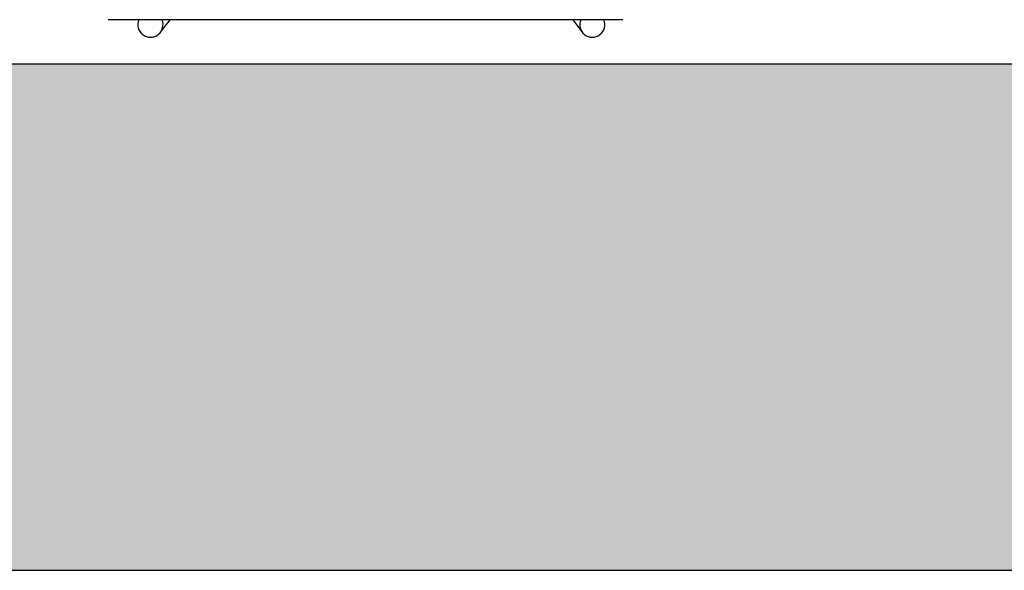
# Model space of a CAD drawing. Header units: metres. Extents: x -1 to 430, y -6 to 34.
# Tile 16 of 68: x 417.054 to 417.832, y 12.841 to 13.276. Entities that reach past the tile are written whole.
import ezdxf

# ---------------------------------------------------------------- set-up
doc = ezdxf.new("R2010")
doc.units = ezdxf.units.M
doc.linetypes.add('CONTINUA', pattern=[0])
doc.layers.add('3D PA MURS', color=7, linetype='CONTINUA', lineweight=25)
doc.layers.add('PA MOBLES', color=7, linetype='CONTINUA', lineweight=25)

msp = doc.modelspace()

# ---------------------------------------------------------------- hatches: boundary and pattern name
at = {"layer": '3D PA MURS', "linetype": 'CONTINUA', "lineweight": 18, "true_color": 0xa0a0a0, "transparency": 33554687}
msp.add_hatch(color=253, dxfattribs=at).paths.add_polyline_path([(397.68731, 12.84061), (423.65748, 12.84061), (423.74038, 13.24061), (397.76645, 13.24061)])

# ---------------------------------------------------------------- linework, layer by layer
at = {"layer": '3D PA MURS', "color": 7, "linetype": 'CONTINUA', "lineweight": 25, "transparency": 33554687}
for p, q in [((421.24693, 13.24061), (416.48201, 13.24061)), ((397.76645, 12.84061), (423.65748, 12.84061))]:
    msp.add_line(p, q, dxfattribs=at)
at = {"layer": 'PA MOBLES', "color": 180, "transparency": 33554687}
for p, q in [((417.53036, 13.27573), (417.12343, 13.27573)), ((417.16488, 13.26578), (417.17244, 13.27573)), ((417.49074, 13.27573), (417.4983, 13.26578))]:
    msp.add_line(p, q, dxfattribs=at)
for centre, major_axis, start_param, end_param in [((417.15692, 13.27183), (-0.00796, 0.00605), 0.250094, 4.196569), ((417.50626, 13.27183), (0.00796, 0.00605), 2.086617, 6.033091)]:
    msp.add_ellipse(centre, major_axis=major_axis, ratio=0.993992, start_param=start_param, end_param=end_param, dxfattribs=at)

doc.saveas('drawing.dxf')
